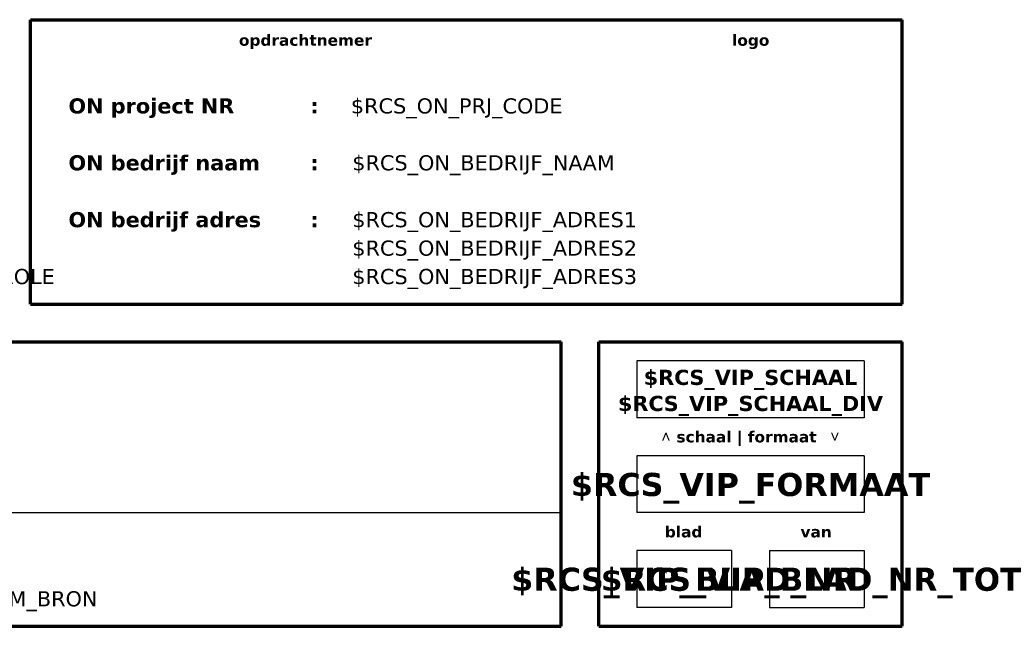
# Model space of a CAD drawing. Header units: millimetres. Extents: x -200 to 7, y -7 to 287.
# Tile 68 of 69: x -126 to 3, y 52 to 132. Entities that reach past the tile are written whole.
import ezdxf
from ezdxf.enums import TextEntityAlignment as Align

# ---------------------------------------------------------------- set-up
doc = ezdxf.new("R2010")
doc.units = ezdxf.units.MM
doc.layers.add('--.--_L_titelblok', color=7, linetype='Continuous')
doc.layers.add('--.--_T_titelblok', color=6, linetype='Continuous')
doc.styles.add('Arial', font='arial.ttf', dxfattribs={"height": 1.475})
doc.styles.add('Arial_1', font='arial.ttf', dxfattribs={"height": 1.475})
doc.styles.add('Verdana_3', font='verdana.ttf', dxfattribs={"height": 2})
doc.styles.add('Verdana_B', font='verdanab.ttf', dxfattribs={"height": 1.475})
doc.styles.add('Verdana_B_1', font='verdanab.ttf', dxfattribs={"height": 2})
doc.styles.add('Verdana_B_2', font='verdanab.ttf', dxfattribs={"height": 3.05})

msp = doc.modelspace()

# ---------------------------------------------------------------- linework, layer by layer
at = {"layer": '--.--_L_titelblok', "lineweight": 70}
for p, q in [((-125, 132.5), (-10, 132.5)), ((-125, 95), (-125, 132.5)), ((-10, 95), (-10, 132.5)), ((-125, 95), (-10, 95)), ((-200, 90), (-55, 90)), ((-55, 52.5), (-55, 90)), ((-50, 90), (-10, 90)), ((-50, 52.5), (-50, 90)), ((-10, 52.5), (-10, 90)), ((-200, 52.5), (-55, 52.5)), ((-50, 52.5), (-10, 52.5))]:
    msp.add_line(p, q, dxfattribs=at)
at = {"layer": '--.--_L_titelblok'}
for p, q in [((-45, 87.5), (-45, 80)), ((-15, 87.5), (-45, 87.5)), ((-15, 87.5), (-15, 80)), ((-15, 80), (-45, 80)), ((-15, 75), (-45, 75)), ((-45, 75), (-45, 67.5)), ((-15, 75), (-15, 67.5)), ((-200, 67.5), (-55, 67.5)), ((-15, 67.5), (-45, 67.5)), ((-45, 62.5), (-45, 55)), ((-32.5, 62.5), (-45, 62.5)), ((-32.5, 62.5), (-32.5, 55)), ((-27.5, 62.5), (-15, 62.5)), ((-27.5, 62.5), (-27.5, 55)), ((-15, 62.5), (-15, 55)), ((-32.5, 55), (-45, 55)), ((-27.5, 55), (-15, 55))]:
    msp.add_line(p, q, dxfattribs=at)

# ---------------------------------------------------------------- texts
at = {"layer": '--.--_T_titelblok', "color": 7, "attachment_point": 1}
for s, insert, char_height, width, style in [('opdrachtnemer', (-97.5, 130.54), 1.475, 22.0464, 'Verdana_B'), ('logo', (-32.43, 130.54), 1.475, 6.173, 'Verdana_B'), ('ON project NR', (-120, 122.13), 2, 27.6582, 'Verdana_B_1'), ('\\fVerdana|b1|i0|c0|p34|;:', (-88.09, 122.13), 2, 1.3629, 'Verdana_B_1'), ('ON bedrijf naam', (-120, 114.63), 2, 31.9072, 'Verdana_B_1'), ('\\fVerdana|b1|i0|c0|p34|;:', (-88.09, 114.63), 2, 1.3629, 'Verdana_B_1'), ('ON bedrijf adres', (-120, 107.13), 2, 31.9072, 'Verdana_B_1'), ('\\fVerdana|b1|i0|c0|p34|;:', (-88.09, 107.13), 2, 1.3629, 'Verdana_B_1'), ('˄', (-41.76, 78.23), 1.48, 1.5232, 'Arial'), ('schaal | formaat ', (-39.77, 78.23), 1.475, 24.6118, 'Verdana_B'), ('\\fArial|b0|i0|c254|p34|;˅', (-19.47, 78.23), 1.475, 1.5232, 'Arial_1'), ('blad', (-41.3, 65.7), 1.475, 6.0928, 'Verdana_B'), ('van', (-23.4, 65.7), 1.475, 5.211, 'Verdana_B')]:
    msp.add_mtext(s, dxfattribs=dict(at, insert=insert, char_height=char_height, width=width, style=style))
at = {"layer": '--.--_T_titelblok', "style": 'Verdana_3'}
for tag, p in [('$RCS_ON_PRJ_CODE', (-82.73, 120.13)), ('$RCS_ON_BEDRIJF_NAAM', (-82.55, 112.63)), ('$RCS_ON_BEDRIJF_ADRES1', (-82.55, 105.13)), ('$RCS_ON_BEDRIJF_ADRES2', (-82.55, 101.38)), ('$RCS_VIP_DATUM_CONTROLE', (-162.73, 97.63)), ('$RCS_ON_BEDRIJF_ADRES3', (-82.55, 97.63)), ('$RCS_VIP_BESTAND_NAAM_BRON', (-162.55, 55.13))]:
    msp.add_attdef(tag, p, '', height=2, dxfattribs=at)
at = {"layer": '--.--_T_titelblok'}
for tag, height, style, p in [('$RCS_VIP_SCHAAL', 2, 'Verdana_B_1', (-30, 84.33)), ('$RCS_VIP_SCHAAL_DIV', 2, 'Verdana_B_1', (-30, 80.89)), ('$RCS_VIP_FORMAAT', 3.05, 'Verdana_B_2', (-30, 69.68)), ('$RCS_VIP_BLAD_NR', 3.05, 'Verdana_B_2', (-38.75, 57.18)), ('$RCS_VIP_BLAD_NR_TOT', 3.05, 'Verdana_B_2', (-21.25, 57.18))]:
    msp.add_attdef(tag, text='', height=height, dxfattribs=dict(at, style=style)).set_placement(p, align=Align.CENTER)

doc.saveas('drawing.dxf')
